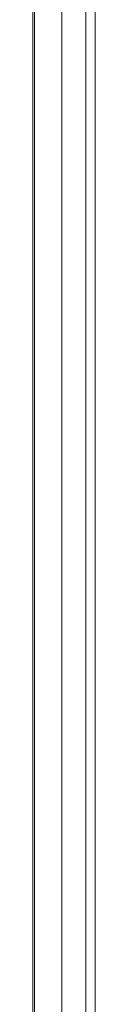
# Model space of a CAD drawing. Header units: inches. Extents: x 4 to 506, y 11 to 319.
# Tile 44 of 47: x 459.455 to 460.355, y 241.245 to 255.5. Entities that reach past the tile are written whole.
import ezdxf

# ---------------------------------------------------------------- set-up
doc = ezdxf.new("R2010")
doc.units = ezdxf.units.IN
doc.header["$LTSCALE"] = 30
doc.header["$MEASUREMENT"] = 0
doc.layers.add('Visible (ANSI)', color=7, linetype='Continuous', lineweight=5)
doc.layers.add('Visible Narrow (ANSI)', color=7, linetype='Continuous', lineweight=5)

msp = doc.modelspace()

# ---------------------------------------------------------------- linework, layer by layer
at = {"layer": 'Visible (ANSI)'}
msp.add_line((459.4547, 284.2879), (459.4547, 236.2456), dxfattribs=at)
at = {"layer": 'Visible Narrow (ANSI)'}
for p, q in [((459.4803, 284.2897), (459.4803, 236.2185)), ((459.8758, 284.3174), (459.8758, 236.2462)), ((460.2194, 236.4132), (460.2194, 284.1783)), ((460.3554, 236.403), (460.3554, 284.153))]:
    msp.add_line(p, q, dxfattribs=at)

doc.saveas('drawing.dxf')
